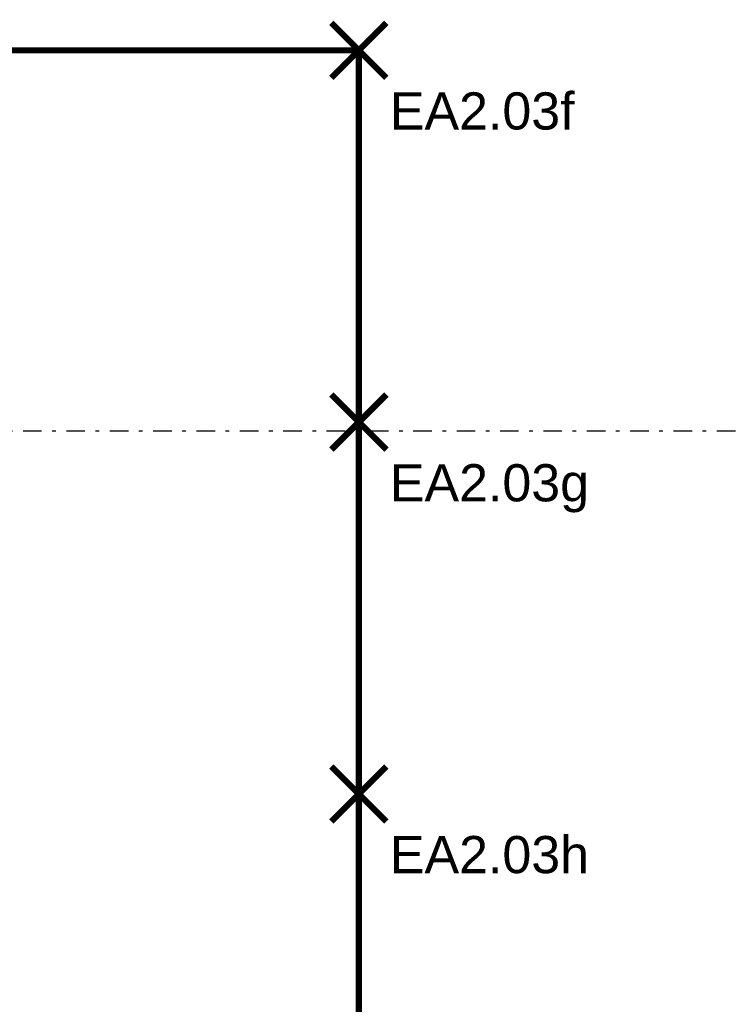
# Model space of a CAD drawing. Extents: x -12025 to 39812, y -30157 to 12.
# Tile 55 of 59: x 27131 to 30015, y -9349 to -5376. Entities that reach past the tile are written whole.
import ezdxf

# ---------------------------------------------------------------- set-up
doc = ezdxf.new("R2010")
doc.units = 0
doc.header["$MEASUREMENT"] = 0
doc.linetypes.add('Čerchovaná S', pattern=[175, 75, -42.5, 15, -42.5])
doc.layers.add('OÚ Dukovany půdorys podklad 2NP', color=7, linetype='Continuous')
doc.layers.add('OÚ Dukovany světla', color=132, linetype='Continuous')
doc.styles.add('Arial', font='txt')

# ---------------------------------------------------------------- blocks, each defined once
blk = doc.blocks.new('P_zarovkove_svitidlo (19)')
at = {"color": 0, "linetype": 'Continuous', "const_width": 25}
for points in [[(-111, -111), (111, 111)], [(-111, 111), (111, -111)]]:
    blk.add_lwpolyline(points, dxfattribs=at)
at = {"color": 0, "linetype": 'Continuous', "style": 'Arial'}
blk.add_text('EA2.03g', height=150, dxfattribs=at).set_placement((125, -319.6))
blk = doc.blocks.new('P_zarovkove_svitidlo (20)')
at = {"color": 0, "linetype": 'Continuous', "const_width": 25}
for points in [[(-111, -111), (111, 111)], [(-111, 111), (111, -111)]]:
    blk.add_lwpolyline(points, dxfattribs=at)
at = {"color": 0, "linetype": 'Continuous', "style": 'Arial'}
blk.add_text('EA2.03f', height=150, dxfattribs=at).set_placement((125, -319.6))
blk = doc.blocks.new('P_zarovkove_svitidlo (28)')
at = {"color": 0, "linetype": 'Continuous', "const_width": 25}
for points in [[(111, -111), (-111, 111)], [(-111, -111), (111, 111)]]:
    blk.add_lwpolyline(points, dxfattribs=at)
at = {"color": 0, "linetype": 'Continuous', "style": 'Arial'}
blk.add_text('EA2.03h', height=150, dxfattribs=at).set_placement((125, -319.6))

msp = doc.modelspace()

# ---------------------------------------------------------------- linework, layer by layer
at = {"layer": 'OÚ Dukovany půdorys podklad 2NP', "color": 154, "linetype": 'Čerchovaná S'}
msp.add_line((22769.7, -7034.7), (36606.8, -7034.7), dxfattribs=at)
at = {"layer": 'OÚ Dukovany světla', "linetype": 'Continuous', "const_width": 25}
for points in [[(25000, -5500), (25000, -5500), (28500, -5500), (28500, -5500)], [(28500, -5500), (28500, -7000)], [(28500, -7000), (28500, -8500), (28500, -8500)], [(28500, -8500), (28500, -8500), (28500, -10000), (28500, -10000)]]:
    msp.add_lwpolyline(points, dxfattribs=at)

# ---------------------------------------------------------------- block references
at = {"layer": 'OÚ Dukovany světla', "linetype": 'Continuous'}
for name, p in [('P_zarovkove_svitidlo (20)', (28500, -5500)), ('P_zarovkove_svitidlo (19)', (28500, -7000)), ('P_zarovkove_svitidlo (28)', (28500, -8500))]:
    msp.add_blockref(name, p, dxfattribs=at)

doc.saveas('drawing.dxf')
